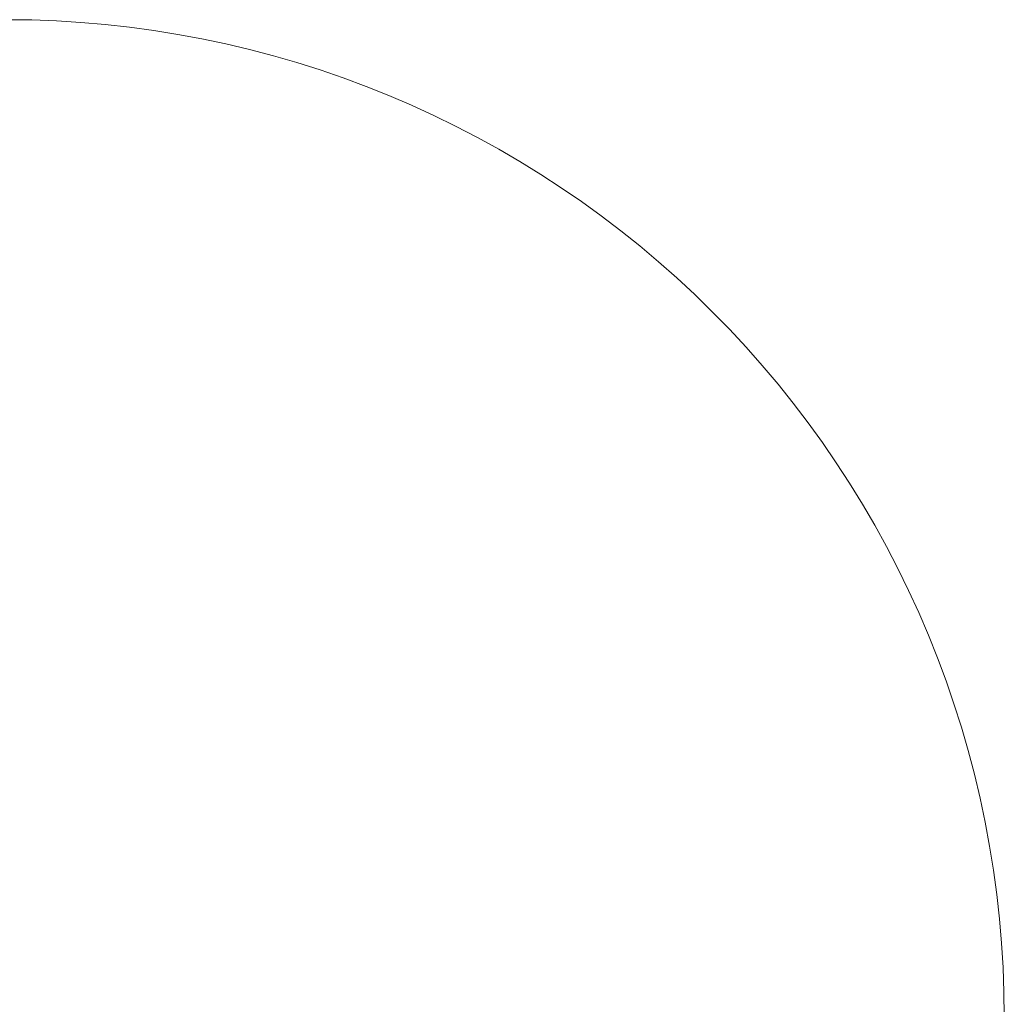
# Model space of a CAD drawing. Header units: centimetres. Extents: x -2.23 to 4.17, y 162.82 to 169.22.
# Tile 4 of 4: x 1.01 to 4.17, y 166.06 to 169.22. Entities that reach past the tile are written whole.
import ezdxf

# ---------------------------------------------------------------- set-up
doc = ezdxf.new("R2010")
doc.units = ezdxf.units.CM
doc.header["$LTSCALE"] = 2.54
doc.layers.add('Lucido design-1', color=7, linetype='Continuous')

# ---------------------------------------------------------------- blocks, each defined once
blk = doc.blocks.new('Gruppo-2-1')
at = {"color": 206, "linetype": 'Continuous', "lineweight": 9}
for points, invisible_edges in [([(1.3641, 169.2007, -18.0789), (0.3481, 169.1633, -18.0789), (-1.3986, 168.1738, -18.0789), (1.3641, 169.2007, -18.0789)], 15), ([(3.3434, 168.1738, -18.0789), (1.3641, 169.2007, -18.0789), (-1.3986, 168.1738, -18.0789), (3.3434, 168.1738, -18.0789)], 15), ([(1.3641, 169.2007, -19.0789), (0.3481, 169.1633, -19.0789), (-1.3986, 168.1738, -19.0789), (1.3641, 169.2007, -19.0789)], 15), ([(3.3434, 168.1738, -19.0789), (1.3641, 169.2007, -19.0789), (-1.3986, 168.1738, -19.0789), (3.3434, 168.1738, -19.0789)], 15), ([(1.3641, 169.2007, -18.0789), (0.8939, 169.2238, -18.0789), (0.3481, 169.1633, -18.0789), (1.3641, 169.2007, -18.0789)], 15), ([(1.3641, 169.2007, -19.0789), (0.8939, 169.2238, -19.0789), (0.3481, 169.1633, -19.0789), (1.3641, 169.2007, -19.0789)], 15), ([(1.0509, 169.2238, -18.0789), (0.9724, 169.2248, -18.0789), (0.8939, 169.2238, -18.0789), (1.0509, 169.2238, -18.0789)], 12), ([(1.0509, 169.2238, -19.0789), (0.9724, 169.2248, -19.0789), (0.8939, 169.2238, -19.0789), (1.0509, 169.2238, -19.0789)], 12), ([(1.3641, 169.2007, -18.0789), (1.0509, 169.2238, -18.0789), (0.8939, 169.2238, -18.0789), (1.3641, 169.2007, -18.0789)], 15), ([(1.3641, 169.2007, -19.0789), (1.0509, 169.2238, -19.0789), (0.8939, 169.2238, -19.0789), (1.3641, 169.2007, -19.0789)], 15), ([(1.2078, 169.2161, -18.0789), (1.1294, 169.2209, -18.0789), (1.0509, 169.2238, -18.0789), (1.2078, 169.2161, -18.0789)], 12), ([(1.3641, 169.2007, -18.0789), (1.2078, 169.2161, -18.0789), (1.0509, 169.2238, -18.0789), (1.3641, 169.2007, -18.0789)], 15), ([(1.2078, 169.2161, -19.0789), (1.1294, 169.2209, -19.0789), (1.0509, 169.2238, -19.0789), (1.2078, 169.2161, -19.0789)], 12), ([(1.3641, 169.2007, -19.0789), (1.2078, 169.2161, -19.0789), (1.0509, 169.2238, -19.0789), (1.3641, 169.2007, -19.0789)], 15), ([(1.3641, 169.2007, -18.0789), (1.2861, 169.2094, -18.0789), (1.2078, 169.2161, -18.0789), (1.3641, 169.2007, -18.0789)], 12), ([(1.3641, 169.2007, -19.0789), (1.2861, 169.2094, -19.0789), (1.2078, 169.2161, -19.0789), (1.3641, 169.2007, -19.0789)], 12), ([(1.5967, 169.1633, -18.0789), (1.4419, 169.1901, -18.0789), (1.3641, 169.2007, -18.0789), (1.5967, 169.1633, -18.0789)], 13), ([(1.9013, 169.087, -18.0789), (1.5967, 169.1633, -18.0789), (1.3641, 169.2007, -18.0789), (1.9013, 169.087, -18.0789)], 15), ([(2.1241, 169.0103, -18.0789), (1.9013, 169.087, -18.0789), (1.3641, 169.2007, -18.0789), (2.1241, 169.0103, -18.0789)], 15), ([(2.6844, 168.7283, -18.0789), (2.1241, 169.0103, -18.0789), (1.3641, 169.2007, -18.0789), (2.6844, 168.7283, -18.0789)], 15), ([(3.3434, 168.1738, -18.0789), (2.6844, 168.7283, -18.0789), (1.3641, 169.2007, -18.0789), (3.3434, 168.1738, -18.0789)], 15), ([(1.5967, 169.1633, -19.0789), (1.4419, 169.1901, -19.0789), (1.3641, 169.2007, -19.0789), (1.5967, 169.1633, -19.0789)], 13), ([(1.9013, 169.087, -19.0789), (1.5967, 169.1633, -19.0789), (1.3641, 169.2007, -19.0789), (1.9013, 169.087, -19.0789)], 15), ([(2.1241, 169.0103, -19.0789), (1.9013, 169.087, -19.0789), (1.3641, 169.2007, -19.0789), (2.1241, 169.0103, -19.0789)], 15), ([(2.6844, 168.7283, -19.0789), (2.1241, 169.0103, -19.0789), (1.3641, 169.2007, -19.0789), (2.6844, 168.7283, -19.0789)], 15), ([(3.3434, 168.1738, -19.0789), (2.6844, 168.7283, -19.0789), (1.3641, 169.2007, -19.0789), (3.3434, 168.1738, -19.0789)], 15), ([(1.5967, 169.1633, -18.0789), (1.5195, 169.1777, -18.0789), (1.4419, 169.1901, -18.0789), (1.5967, 169.1633, -18.0789)], 12), ([(1.5967, 169.1633, -19.0789), (1.5195, 169.1777, -19.0789), (1.4419, 169.1901, -19.0789), (1.5967, 169.1633, -19.0789)], 12), ([(1.7499, 169.1289, -18.0789), (1.6735, 169.147, -18.0789), (1.5967, 169.1633, -18.0789), (1.7499, 169.1289, -18.0789)], 12), ([(1.9013, 169.087, -18.0789), (1.7499, 169.1289, -18.0789), (1.5967, 169.1633, -18.0789), (1.9013, 169.087, -18.0789)], 15), ([(1.7499, 169.1289, -19.0789), (1.6735, 169.147, -19.0789), (1.5967, 169.1633, -19.0789), (1.7499, 169.1289, -19.0789)], 12), ([(1.9013, 169.087, -19.0789), (1.7499, 169.1289, -19.0789), (1.5967, 169.1633, -19.0789), (1.9013, 169.087, -19.0789)], 15), ([(1.9013, 169.087, -18.0789), (1.8259, 169.1089, -18.0789), (1.7499, 169.1289, -18.0789), (1.9013, 169.087, -18.0789)], 12), ([(1.9013, 169.087, -19.0789), (1.8259, 169.1089, -19.0789), (1.7499, 169.1289, -19.0789), (1.9013, 169.087, -19.0789)], 12), ([(2.0505, 169.0377, -18.0789), (1.9762, 169.0633, -18.0789), (1.9013, 169.087, -18.0789), (2.0505, 169.0377, -18.0789)], 12), ([(2.1241, 169.0103, -18.0789), (2.0505, 169.0377, -18.0789), (1.9013, 169.087, -18.0789), (2.1241, 169.0103, -18.0789)], 14), ([(2.0505, 169.0377, -19.0789), (1.9762, 169.0633, -19.0789), (1.9013, 169.087, -19.0789), (2.0505, 169.0377, -19.0789)], 12), ([(2.1241, 169.0103, -19.0789), (2.0505, 169.0377, -19.0789), (1.9013, 169.087, -19.0789), (2.1241, 169.0103, -19.0789)], 14), ([(2.2692, 168.9502, -18.0789), (2.197, 168.9812, -18.0789), (2.1241, 169.0103, -18.0789), (2.2692, 168.9502, -18.0789)], 12), ([(2.4809, 168.8469, -18.0789), (2.2692, 168.9502, -18.0789), (2.1241, 169.0103, -18.0789), (2.4809, 168.8469, -18.0789)], 15), ([(2.6844, 168.7283, -18.0789), (2.4809, 168.8469, -18.0789), (2.1241, 169.0103, -18.0789), (2.6844, 168.7283, -18.0789)], 15), ([(2.2692, 168.9502, -19.0789), (2.197, 168.9812, -19.0789), (2.1241, 169.0103, -19.0789), (2.2692, 168.9502, -19.0789)], 12), ([(2.4809, 168.8469, -19.0789), (2.2692, 168.9502, -19.0789), (2.1241, 169.0103, -19.0789), (2.4809, 168.8469, -19.0789)], 15), ([(2.6844, 168.7283, -19.0789), (2.4809, 168.8469, -19.0789), (2.1241, 169.0103, -19.0789), (2.6844, 168.7283, -19.0789)], 15), ([(2.4112, 168.8831, -18.0789), (2.3406, 168.9175, -18.0789), (2.2692, 168.9502, -18.0789), (2.4112, 168.8831, -18.0789)], 12), ([(2.4809, 168.8469, -18.0789), (2.4112, 168.8831, -18.0789), (2.2692, 168.9502, -18.0789), (2.4809, 168.8469, -18.0789)], 14), ([(2.4112, 168.8831, -19.0789), (2.3406, 168.9175, -19.0789), (2.2692, 168.9502, -19.0789), (2.4112, 168.8831, -19.0789)], 12), ([(2.4809, 168.8469, -19.0789), (2.4112, 168.8831, -19.0789), (2.2692, 168.9502, -19.0789), (2.4809, 168.8469, -19.0789)], 14), ([(2.6175, 168.7695, -18.0789), (2.5497, 168.8091, -18.0789), (2.4809, 168.8469, -18.0789), (2.6175, 168.7695, -18.0789)], 12), ([(2.6844, 168.7283, -18.0789), (2.6175, 168.7695, -18.0789), (2.4809, 168.8469, -18.0789), (2.6844, 168.7283, -18.0789)], 14), ([(2.6175, 168.7695, -19.0789), (2.5497, 168.8091, -19.0789), (2.4809, 168.8469, -19.0789), (2.6175, 168.7695, -19.0789)], 12), ([(2.6844, 168.7283, -19.0789), (2.6175, 168.7695, -19.0789), (2.4809, 168.8469, -19.0789), (2.6844, 168.7283, -19.0789)], 14), ([(2.815, 168.641, -18.0789), (2.7502, 168.6855, -18.0789), (2.6844, 168.7283, -18.0789), (2.815, 168.641, -18.0789)], 12), ([(2.9411, 168.5475, -18.0789), (2.815, 168.641, -18.0789), (2.6844, 168.7283, -18.0789), (2.9411, 168.5475, -18.0789)], 15), ([(3.0626, 168.4478, -18.0789), (2.9411, 168.5475, -18.0789), (2.6844, 168.7283, -18.0789), (3.0626, 168.4478, -18.0789)], 15), ([(3.3434, 168.1738, -18.0789), (3.0626, 168.4478, -18.0789), (2.6844, 168.7283, -18.0789), (3.3434, 168.1738, -18.0789)], 15), ([(2.815, 168.641, -19.0789), (2.7502, 168.6855, -19.0789), (2.6844, 168.7283, -19.0789), (2.815, 168.641, -19.0789)], 12), ([(2.9411, 168.5475, -19.0789), (2.815, 168.641, -19.0789), (2.6844, 168.7283, -19.0789), (2.9411, 168.5475, -19.0789)], 15), ([(3.0626, 168.4478, -19.0789), (2.9411, 168.5475, -19.0789), (2.6844, 168.7283, -19.0789), (3.0626, 168.4478, -19.0789)], 15), ([(3.3434, 168.1738, -19.0789), (3.0626, 168.4478, -19.0789), (2.6844, 168.7283, -19.0789), (3.3434, 168.1738, -19.0789)], 15), ([(2.9411, 168.5475, -18.0789), (2.8786, 168.595, -18.0789), (2.815, 168.641, -18.0789), (2.9411, 168.5475, -18.0789)], 12), ([(2.9411, 168.5475, -19.0789), (2.8786, 168.595, -19.0789), (2.815, 168.641, -19.0789), (2.9411, 168.5475, -19.0789)], 12), ([(3.0626, 168.4478, -18.0789), (3.0025, 168.4984, -18.0789), (2.9411, 168.5475, -18.0789), (3.0626, 168.4478, -18.0789)], 12), ([(3.0626, 168.4478, -19.0789), (3.0025, 168.4984, -19.0789), (2.9411, 168.5475, -19.0789), (3.0626, 168.4478, -19.0789)], 12), ([(3.1789, 168.3424, -18.0789), (3.1214, 168.3958, -18.0789), (3.0626, 168.4478, -18.0789), (3.1789, 168.3424, -18.0789)], 12), ([(3.2351, 168.2875, -18.0789), (3.1789, 168.3424, -18.0789), (3.0626, 168.4478, -18.0789), (3.2351, 168.2875, -18.0789)], 14), ([(3.3434, 168.1738, -18.0789), (3.2351, 168.2875, -18.0789), (3.0626, 168.4478, -18.0789), (3.3434, 168.1738, -18.0789)], 15), ([(3.1789, 168.3424, -19.0789), (3.1214, 168.3958, -19.0789), (3.0626, 168.4478, -19.0789), (3.1789, 168.3424, -19.0789)], 12), ([(3.2351, 168.2875, -19.0789), (3.1789, 168.3424, -19.0789), (3.0626, 168.4478, -19.0789), (3.2351, 168.2875, -19.0789)], 14), ([(3.3434, 168.1738, -19.0789), (3.2351, 168.2875, -19.0789), (3.0626, 168.4478, -19.0789), (3.3434, 168.1738, -19.0789)], 15), ([(3.3434, 168.1738, -18.0789), (3.29, 168.2313, -18.0789), (3.2351, 168.2875, -18.0789), (3.3434, 168.1738, -18.0789)], 12), ([(3.3434, 168.1738, -19.0789), (3.29, 168.2313, -19.0789), (3.2351, 168.2875, -19.0789), (3.3434, 168.1738, -19.0789)], 12), ([(3.3434, 168.1738, -18.0789), (-1.3986, 168.1738, -18.0789), (0.3481, 162.8863, -18.0789), (3.3434, 168.1738, -18.0789)], 15), ([(3.3434, 168.1738, -19.0789), (-1.3986, 168.1738, -19.0789), (0.3481, 162.8863, -19.0789), (3.3434, 168.1738, -19.0789)], 15), ([(0.3481, 162.8863, -18.0789), (4.0346, 165.0959, -18.0789), (3.3434, 168.1738, -18.0789), (0.3481, 162.8863, -18.0789)], 15), ([(0.3481, 162.8863, -19.0789), (4.0346, 165.0959, -19.0789), (3.3434, 168.1738, -19.0789), (0.3481, 162.8863, -19.0789)], 15), ([(3.446, 168.0548, -18.0789), (3.3955, 168.1149, -18.0789), (3.3434, 168.1738, -18.0789), (3.446, 168.0548, -18.0789)], 12), ([(3.5427, 167.931, -18.0789), (3.446, 168.0548, -18.0789), (3.3434, 168.1738, -18.0789), (3.5427, 167.931, -18.0789)], 15), ([(3.6759, 167.7368, -18.0789), (3.5427, 167.931, -18.0789), (3.3434, 168.1738, -18.0789), (3.6759, 167.7368, -18.0789)], 15), ([(3.8652, 167.3929, -18.0789), (3.6759, 167.7368, -18.0789), (3.3434, 168.1738, -18.0789), (3.8652, 167.3929, -18.0789)], 15), ([(4.1109, 166.6491, -18.0789), (3.8652, 167.3929, -18.0789), (3.3434, 168.1738, -18.0789), (4.1109, 166.6491, -18.0789)], 15), ([(4.0346, 165.0959, -18.0789), (4.1109, 166.6491, -18.0789), (3.3434, 168.1738, -18.0789), (4.0346, 165.0959, -18.0789)], 15), ([(3.446, 168.0548, -19.0789), (3.3955, 168.1149, -19.0789), (3.3434, 168.1738, -19.0789), (3.446, 168.0548, -19.0789)], 12), ([(3.5427, 167.931, -19.0789), (3.446, 168.0548, -19.0789), (3.3434, 168.1738, -19.0789), (3.5427, 167.931, -19.0789)], 15), ([(3.6759, 167.7368, -19.0789), (3.5427, 167.931, -19.0789), (3.3434, 168.1738, -19.0789), (3.6759, 167.7368, -19.0789)], 15), ([(3.8652, 167.3929, -19.0789), (3.6759, 167.7368, -19.0789), (3.3434, 168.1738, -19.0789), (3.8652, 167.3929, -19.0789)], 15), ([(4.1109, 166.6491, -19.0789), (3.8652, 167.3929, -19.0789), (3.3434, 168.1738, -19.0789), (4.1109, 166.6491, -19.0789)], 15), ([(4.0346, 165.0959, -19.0789), (4.1109, 166.6491, -19.0789), (3.3434, 168.1738, -19.0789), (4.0346, 165.0959, -19.0789)], 15), ([(3.5427, 167.931, -18.0789), (3.4951, 167.9935, -18.0789), (3.446, 168.0548, -18.0789), (3.5427, 167.931, -18.0789)], 12), ([(3.5427, 167.931, -19.0789), (3.4951, 167.9935, -19.0789), (3.446, 168.0548, -19.0789), (3.5427, 167.931, -19.0789)], 12), ([(3.6759, 167.7368, -18.0789), (3.5887, 167.8674, -18.0789), (3.5427, 167.931, -18.0789), (3.6759, 167.7368, -18.0789)], 13), ([(3.6759, 167.7368, -19.0789), (3.5887, 167.8674, -19.0789), (3.5427, 167.931, -19.0789), (3.6759, 167.7368, -19.0789)], 13), ([(3.6759, 167.7368, -18.0789), (3.6331, 167.8026, -18.0789), (3.5887, 167.8674, -18.0789), (3.6759, 167.7368, -18.0789)], 12), ([(3.6759, 167.7368, -19.0789), (3.6331, 167.8026, -19.0789), (3.5887, 167.8674, -19.0789), (3.6759, 167.7368, -19.0789)], 12), ([(3.7567, 167.602, -18.0789), (3.7171, 167.6699, -18.0789), (3.6759, 167.7368, -18.0789), (3.7567, 167.602, -18.0789)], 12), ([(3.8652, 167.3929, -18.0789), (3.7567, 167.602, -18.0789), (3.6759, 167.7368, -18.0789), (3.8652, 167.3929, -18.0789)], 15), ([(3.7567, 167.602, -19.0789), (3.7171, 167.6699, -19.0789), (3.6759, 167.7368, -19.0789), (3.7567, 167.602, -19.0789)], 12), ([(3.8652, 167.3929, -19.0789), (3.7567, 167.602, -19.0789), (3.6759, 167.7368, -19.0789), (3.8652, 167.3929, -19.0789)], 15), ([(3.8652, 167.3929, -18.0789), (3.7946, 167.5332, -18.0789), (3.7567, 167.602, -18.0789), (3.8652, 167.3929, -18.0789)], 13), ([(3.8652, 167.3929, -19.0789), (3.7946, 167.5332, -19.0789), (3.7567, 167.602, -19.0789), (3.8652, 167.3929, -19.0789)], 13), ([(3.8652, 167.3929, -18.0789), (3.8307, 167.4635, -18.0789), (3.7946, 167.5332, -18.0789), (3.8652, 167.3929, -18.0789)], 12), ([(3.8652, 167.3929, -19.0789), (3.8307, 167.4635, -19.0789), (3.7946, 167.5332, -19.0789), (3.8652, 167.3929, -19.0789)], 12), ([(3.9288, 167.2494, -18.0789), (3.8979, 167.3215, -18.0789), (3.8652, 167.3929, -18.0789), (3.9288, 167.2494, -18.0789)], 12), ([(4.0346, 166.9537, -18.0789), (3.9288, 167.2494, -18.0789), (3.8652, 167.3929, -18.0789), (4.0346, 166.9537, -18.0789)], 15), ([(4.1109, 166.6491, -18.0789), (4.0346, 166.9537, -18.0789), (3.8652, 167.3929, -18.0789), (4.1109, 166.6491, -18.0789)], 15), ([(3.9288, 167.2494, -19.0789), (3.8979, 167.3215, -19.0789), (3.8652, 167.3929, -19.0789), (3.9288, 167.2494, -19.0789)], 12), ([(4.0346, 166.9537, -19.0789), (3.9288, 167.2494, -19.0789), (3.8652, 167.3929, -19.0789), (4.0346, 166.9537, -19.0789)], 15), ([(4.1109, 166.6491, -19.0789), (4.0346, 166.9537, -19.0789), (3.8652, 167.3929, -19.0789), (4.1109, 166.6491, -19.0789)], 15), ([(3.9853, 167.1028, -18.0789), (3.958, 167.1764, -18.0789), (3.9288, 167.2494, -18.0789), (3.9853, 167.1028, -18.0789)], 12), ([(4.0346, 166.9537, -18.0789), (3.9853, 167.1028, -18.0789), (3.9288, 167.2494, -18.0789), (4.0346, 166.9537, -18.0789)], 15), ([(3.9853, 167.1028, -19.0789), (3.958, 167.1764, -19.0789), (3.9288, 167.2494, -19.0789), (3.9853, 167.1028, -19.0789)], 12), ([(4.0346, 166.9537, -19.0789), (3.9853, 167.1028, -19.0789), (3.9288, 167.2494, -19.0789), (4.0346, 166.9537, -19.0789)], 15), ([(4.0346, 166.9537, -18.0789), (4.0109, 167.0286, -18.0789), (3.9853, 167.1028, -18.0789), (4.0346, 166.9537, -18.0789)], 12), ([(4.0346, 166.9537, -19.0789), (4.0109, 167.0286, -19.0789), (3.9853, 167.1028, -19.0789), (4.0346, 166.9537, -19.0789)], 12), ([(4.0765, 166.8023, -18.0789), (4.0565, 166.8783, -18.0789), (4.0346, 166.9537, -18.0789), (4.0765, 166.8023, -18.0789)], 12), ([(4.1109, 166.6491, -18.0789), (4.0765, 166.8023, -18.0789), (4.0346, 166.9537, -18.0789), (4.1109, 166.6491, -18.0789)], 15), ([(4.0765, 166.8023, -19.0789), (4.0565, 166.8783, -19.0789), (4.0346, 166.9537, -19.0789), (4.0765, 166.8023, -19.0789)], 12), ([(4.1109, 166.6491, -19.0789), (4.0765, 166.8023, -19.0789), (4.0346, 166.9537, -19.0789), (4.1109, 166.6491, -19.0789)], 15), ([(4.1109, 166.6491, -18.0789), (4.0947, 166.7259, -18.0789), (4.0765, 166.8023, -18.0789), (4.1109, 166.6491, -18.0789)], 12), ([(4.1109, 166.6491, -19.0789), (4.0947, 166.7259, -19.0789), (4.0765, 166.8023, -19.0789), (4.1109, 166.6491, -19.0789)], 12), ([(4.0346, 165.0959, -18.0789), (4.157, 165.7111, -18.0789), (4.1109, 166.6491, -18.0789), (4.0346, 165.0959, -18.0789)], 15), ([(4.0346, 165.0959, -19.0789), (4.157, 165.7111, -19.0789), (4.1109, 166.6491, -19.0789), (4.0346, 165.0959, -19.0789)], 15), ([(4.1378, 166.4943, -18.0789), (4.1253, 166.5719, -18.0789), (4.1109, 166.6491, -18.0789), (4.1378, 166.4943, -18.0789)], 12), ([(4.157, 166.3384, -18.0789), (4.1378, 166.4943, -18.0789), (4.1109, 166.6491, -18.0789), (4.157, 166.3384, -18.0789)], 15), ([(4.1714, 166.1033, -18.0789), (4.157, 166.3384, -18.0789), (4.1109, 166.6491, -18.0789), (4.1714, 166.1033, -18.0789)], 15), ([(4.157, 165.7111, -18.0789), (4.1714, 166.1033, -18.0789), (4.1109, 166.6491, -18.0789), (4.157, 165.7111, -18.0789)], 15), ([(4.1378, 166.4943, -19.0789), (4.1253, 166.5719, -19.0789), (4.1109, 166.6491, -19.0789), (4.1378, 166.4943, -19.0789)], 12), ([(4.157, 166.3384, -19.0789), (4.1378, 166.4943, -19.0789), (4.1109, 166.6491, -19.0789), (4.157, 166.3384, -19.0789)], 15), ([(4.1714, 166.1033, -19.0789), (4.157, 166.3384, -19.0789), (4.1109, 166.6491, -19.0789), (4.1714, 166.1033, -19.0789)], 15), ([(4.157, 165.7111, -19.0789), (4.1714, 166.1033, -19.0789), (4.1109, 166.6491, -19.0789), (4.157, 165.7111, -19.0789)], 15), ([(4.157, 166.3384, -18.0789), (4.1483, 166.4165, -18.0789), (4.1378, 166.4943, -18.0789), (4.157, 166.3384, -18.0789)], 12), ([(4.157, 166.3384, -19.0789), (4.1483, 166.4165, -19.0789), (4.1378, 166.4943, -19.0789), (4.157, 166.3384, -19.0789)], 12), ([(4.1714, 166.1033, -18.0789), (4.1637, 166.2602, -18.0789), (4.157, 166.3384, -18.0789), (4.1714, 166.1033, -18.0789)], 13), ([(4.1714, 166.1033, -19.0789), (4.1637, 166.2602, -19.0789), (4.157, 166.3384, -19.0789), (4.1714, 166.1033, -19.0789)], 13), ([(4.1714, 166.1033, -18.0789), (4.1686, 166.1818, -18.0789), (4.1637, 166.2602, -18.0789), (4.1714, 166.1033, -18.0789)], 12), ([(4.1714, 166.1033, -19.0789), (4.1686, 166.1818, -19.0789), (4.1637, 166.2602, -19.0789), (4.1714, 166.1033, -19.0789)], 12), ([(4.157, 165.7111, -18.0789), (4.1714, 165.9462, -18.0789), (4.1714, 166.1033, -18.0789), (4.157, 165.7111, -18.0789)], 15), ([(4.157, 165.7111, -19.0789), (4.1714, 165.9462, -19.0789), (4.1714, 166.1033, -19.0789), (4.157, 165.7111, -19.0789)], 15), ([(4.1714, 165.9462, -18.0789), (4.1724, 166.0248, -18.0789), (4.1714, 166.1033, -18.0789), (4.1714, 165.9462, -18.0789)], 12), ([(4.1714, 165.9462, -19.0789), (4.1724, 166.0248, -19.0789), (4.1714, 166.1033, -19.0789), (4.1714, 165.9462, -19.0789)], 12)]:
    blk.add_3dface(points, dxfattribs=dict(at, invisible_edges=invisible_edges))
for points in [[(0.9724, 169.2248, -19.0789), (0.9724, 169.2248, -18.0789), (1.0509, 169.2238, -18.0789), (1.0509, 169.2238, -19.0789)], [(1.0509, 169.2238, -19.0789), (1.0509, 169.2238, -18.0789), (1.1294, 169.2209, -18.0789), (1.1294, 169.2209, -19.0789)], [(1.1294, 169.2209, -19.0789), (1.1294, 169.2209, -18.0789), (1.2078, 169.2161, -18.0789), (1.2078, 169.2161, -19.0789)], [(1.2078, 169.2161, -19.0789), (1.2078, 169.2161, -18.0789), (1.2861, 169.2094, -18.0789), (1.2861, 169.2094, -19.0789)], [(1.2861, 169.2094, -19.0789), (1.2861, 169.2094, -18.0789), (1.3641, 169.2007, -18.0789), (1.3641, 169.2007, -19.0789)], [(1.3641, 169.2007, -19.0789), (1.3641, 169.2007, -18.0789), (1.4419, 169.1901, -18.0789), (1.4419, 169.1901, -19.0789)], [(1.4419, 169.1901, -19.0789), (1.4419, 169.1901, -18.0789), (1.5195, 169.1777, -18.0789), (1.5195, 169.1777, -19.0789)], [(1.5195, 169.1777, -19.0789), (1.5195, 169.1777, -18.0789), (1.5967, 169.1633, -18.0789), (1.5967, 169.1633, -19.0789)], [(1.5967, 169.1633, -19.0789), (1.5967, 169.1633, -18.0789), (1.6735, 169.147, -18.0789), (1.6735, 169.147, -19.0789)], [(1.6735, 169.147, -19.0789), (1.6735, 169.147, -18.0789), (1.7499, 169.1289, -18.0789), (1.7499, 169.1289, -19.0789)], [(1.7499, 169.1289, -19.0789), (1.7499, 169.1289, -18.0789), (1.8259, 169.1089, -18.0789), (1.8259, 169.1089, -19.0789)], [(1.8259, 169.1089, -19.0789), (1.8259, 169.1089, -18.0789), (1.9013, 169.087, -18.0789), (1.9013, 169.087, -19.0789)], [(1.9013, 169.087, -19.0789), (1.9013, 169.087, -18.0789), (1.9762, 169.0633, -18.0789), (1.9762, 169.0633, -19.0789)], [(1.9762, 169.0633, -19.0789), (1.9762, 169.0633, -18.0789), (2.0505, 169.0377, -18.0789), (2.0505, 169.0377, -19.0789)], [(2.0505, 169.0377, -19.0789), (2.0505, 169.0377, -18.0789), (2.1241, 169.0103, -18.0789), (2.1241, 169.0103, -19.0789)], [(2.1241, 169.0103, -19.0789), (2.1241, 169.0103, -18.0789), (2.197, 168.9812, -18.0789), (2.197, 168.9812, -19.0789)], [(2.197, 168.9812, -19.0789), (2.197, 168.9812, -18.0789), (2.2692, 168.9502, -18.0789), (2.2692, 168.9502, -19.0789)], [(2.2692, 168.9502, -19.0789), (2.2692, 168.9502, -18.0789), (2.3406, 168.9175, -18.0789), (2.3406, 168.9175, -19.0789)], [(2.3406, 168.9175, -19.0789), (2.3406, 168.9175, -18.0789), (2.4112, 168.8831, -18.0789), (2.4112, 168.8831, -19.0789)], [(2.4112, 168.8831, -19.0789), (2.4112, 168.8831, -18.0789), (2.4809, 168.8469, -18.0789), (2.4809, 168.8469, -19.0789)], [(2.4809, 168.8469, -19.0789), (2.4809, 168.8469, -18.0789), (2.5497, 168.8091, -18.0789), (2.5497, 168.8091, -19.0789)], [(2.5497, 168.8091, -19.0789), (2.5497, 168.8091, -18.0789), (2.6175, 168.7695, -18.0789), (2.6175, 168.7695, -19.0789)], [(2.6175, 168.7695, -19.0789), (2.6175, 168.7695, -18.0789), (2.6844, 168.7283, -18.0789), (2.6844, 168.7283, -19.0789)], [(2.6844, 168.7283, -19.0789), (2.6844, 168.7283, -18.0789), (2.7502, 168.6855, -18.0789), (2.7502, 168.6855, -19.0789)], [(2.7502, 168.6855, -19.0789), (2.7502, 168.6855, -18.0789), (2.815, 168.641, -18.0789), (2.815, 168.641, -19.0789)], [(2.815, 168.641, -19.0789), (2.815, 168.641, -18.0789), (2.8786, 168.595, -18.0789), (2.8786, 168.595, -19.0789)], [(2.8786, 168.595, -19.0789), (2.8786, 168.595, -18.0789), (2.9411, 168.5475, -18.0789), (2.9411, 168.5475, -19.0789)], [(2.9411, 168.5475, -19.0789), (2.9411, 168.5475, -18.0789), (3.0025, 168.4984, -18.0789), (3.0025, 168.4984, -19.0789)], [(3.0025, 168.4984, -19.0789), (3.0025, 168.4984, -18.0789), (3.0626, 168.4478, -18.0789), (3.0626, 168.4478, -19.0789)], [(3.0626, 168.4478, -19.0789), (3.0626, 168.4478, -18.0789), (3.1214, 168.3958, -18.0789), (3.1214, 168.3958, -19.0789)], [(3.1214, 168.3958, -19.0789), (3.1214, 168.3958, -18.0789), (3.1789, 168.3424, -18.0789), (3.1789, 168.3424, -19.0789)], [(3.1789, 168.3424, -19.0789), (3.1789, 168.3424, -18.0789), (3.2351, 168.2875, -18.0789), (3.2351, 168.2875, -19.0789)], [(3.2351, 168.2875, -19.0789), (3.2351, 168.2875, -18.0789), (3.29, 168.2313, -18.0789), (3.29, 168.2313, -19.0789)], [(3.29, 168.2313, -19.0789), (3.29, 168.2313, -18.0789), (3.3434, 168.1738, -18.0789), (3.3434, 168.1738, -19.0789)], [(3.3434, 168.1738, -19.0789), (3.3434, 168.1738, -18.0789), (3.3955, 168.1149, -18.0789), (3.3955, 168.1149, -19.0789)], [(3.3955, 168.1149, -19.0789), (3.3955, 168.1149, -18.0789), (3.446, 168.0548, -18.0789), (3.446, 168.0548, -19.0789)], [(3.446, 168.0548, -19.0789), (3.446, 168.0548, -18.0789), (3.4951, 167.9935, -18.0789), (3.4951, 167.9935, -19.0789)], [(3.4951, 167.9935, -19.0789), (3.4951, 167.9935, -18.0789), (3.5427, 167.931, -18.0789), (3.5427, 167.931, -19.0789)], [(3.5427, 167.931, -19.0789), (3.5427, 167.931, -18.0789), (3.5887, 167.8674, -18.0789), (3.5887, 167.8674, -19.0789)], [(3.5887, 167.8674, -19.0789), (3.5887, 167.8674, -18.0789), (3.6331, 167.8026, -18.0789), (3.6331, 167.8026, -19.0789)], [(3.6331, 167.8026, -19.0789), (3.6331, 167.8026, -18.0789), (3.6759, 167.7368, -18.0789), (3.6759, 167.7368, -19.0789)], [(3.6759, 167.7368, -19.0789), (3.6759, 167.7368, -18.0789), (3.7171, 167.6699, -18.0789), (3.7171, 167.6699, -19.0789)], [(3.7171, 167.6699, -19.0789), (3.7171, 167.6699, -18.0789), (3.7567, 167.602, -18.0789), (3.7567, 167.602, -19.0789)], [(3.7567, 167.602, -19.0789), (3.7567, 167.602, -18.0789), (3.7946, 167.5332, -18.0789), (3.7946, 167.5332, -19.0789)], [(3.7946, 167.5332, -19.0789), (3.7946, 167.5332, -18.0789), (3.8307, 167.4635, -18.0789), (3.8307, 167.4635, -19.0789)], [(3.8307, 167.4635, -19.0789), (3.8307, 167.4635, -18.0789), (3.8652, 167.3929, -18.0789), (3.8652, 167.3929, -19.0789)], [(3.8652, 167.3929, -19.0789), (3.8652, 167.3929, -18.0789), (3.8979, 167.3215, -18.0789), (3.8979, 167.3215, -19.0789)], [(3.8979, 167.3215, -19.0789), (3.8979, 167.3215, -18.0789), (3.9288, 167.2494, -18.0789), (3.9288, 167.2494, -19.0789)], [(3.9288, 167.2494, -19.0789), (3.9288, 167.2494, -18.0789), (3.958, 167.1764, -18.0789), (3.958, 167.1764, -19.0789)], [(3.958, 167.1764, -19.0789), (3.958, 167.1764, -18.0789), (3.9853, 167.1028, -18.0789), (3.9853, 167.1028, -19.0789)], [(3.9853, 167.1028, -19.0789), (3.9853, 167.1028, -18.0789), (4.0109, 167.0286, -18.0789), (4.0109, 167.0286, -19.0789)], [(4.0109, 167.0286, -19.0789), (4.0109, 167.0286, -18.0789), (4.0346, 166.9537, -18.0789), (4.0346, 166.9537, -19.0789)], [(4.0346, 166.9537, -19.0789), (4.0346, 166.9537, -18.0789), (4.0565, 166.8783, -18.0789), (4.0565, 166.8783, -19.0789)], [(4.0565, 166.8783, -19.0789), (4.0565, 166.8783, -18.0789), (4.0765, 166.8023, -18.0789), (4.0765, 166.8023, -19.0789)], [(4.0765, 166.8023, -19.0789), (4.0765, 166.8023, -18.0789), (4.0947, 166.7259, -18.0789), (4.0947, 166.7259, -19.0789)], [(4.0947, 166.7259, -19.0789), (4.0947, 166.7259, -18.0789), (4.1109, 166.6491, -18.0789), (4.1109, 166.6491, -19.0789)], [(4.1109, 166.6491, -19.0789), (4.1109, 166.6491, -18.0789), (4.1253, 166.5719, -18.0789), (4.1253, 166.5719, -19.0789)], [(4.1253, 166.5719, -19.0789), (4.1253, 166.5719, -18.0789), (4.1378, 166.4943, -18.0789), (4.1378, 166.4943, -19.0789)], [(4.1378, 166.4943, -19.0789), (4.1378, 166.4943, -18.0789), (4.1483, 166.4165, -18.0789), (4.1483, 166.4165, -19.0789)], [(4.1483, 166.4165, -19.0789), (4.1483, 166.4165, -18.0789), (4.157, 166.3384, -18.0789), (4.157, 166.3384, -19.0789)], [(4.157, 166.3384, -19.0789), (4.157, 166.3384, -18.0789), (4.1637, 166.2602, -18.0789), (4.1637, 166.2602, -19.0789)], [(4.1637, 166.2602, -19.0789), (4.1637, 166.2602, -18.0789), (4.1686, 166.1818, -18.0789), (4.1686, 166.1818, -19.0789)], [(4.1686, 166.1818, -19.0789), (4.1686, 166.1818, -18.0789), (4.1714, 166.1033, -18.0789), (4.1714, 166.1033, -19.0789)], [(4.1714, 166.1033, -19.0789), (4.1714, 166.1033, -18.0789), (4.1724, 166.0248, -18.0789), (4.1724, 166.0248, -19.0789)]]:
    blk.add_3dface(points, dxfattribs=at)

msp = doc.modelspace()

# ---------------------------------------------------------------- block references
at = {"layer": 'Lucido design-1', "color": 206, "true_color": 0x660066}
msp.add_blockref('Gruppo-2-1', (0, 0), dxfattribs=at)

doc.saveas('drawing.dxf')
